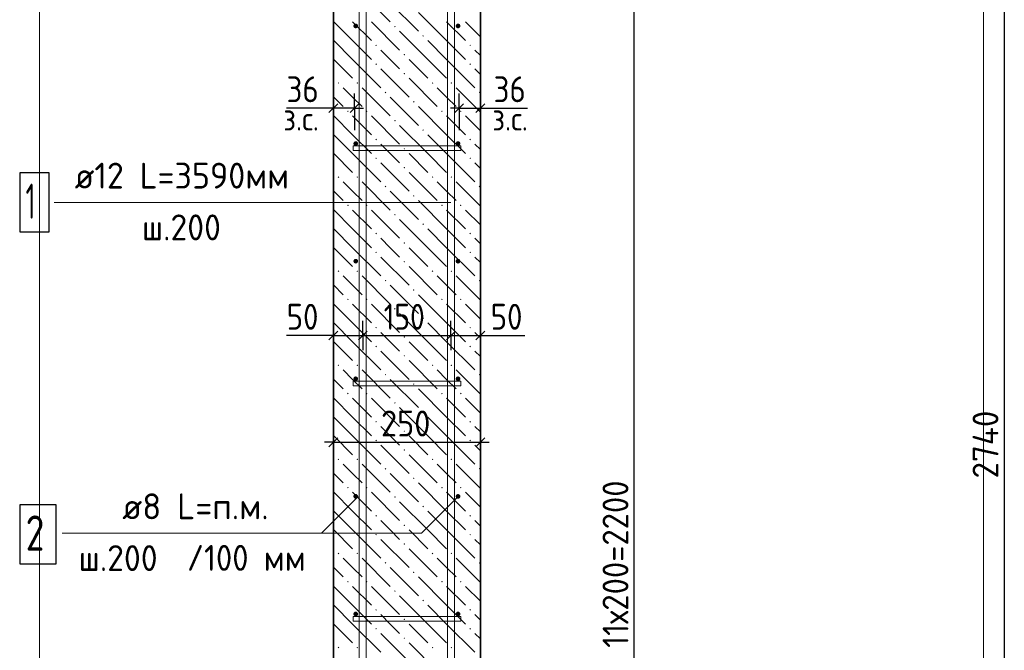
# Model space of a CAD drawing. Header units: millimetres. Extents: x 0 to 50400, y 0 to 35640.
# Tile 11 of 23: x 14985 to 25033, y 19559 to 25993. Entities that reach past the tile are written whole.
import ezdxf

# ---------------------------------------------------------------- set-up
doc = ezdxf.new("R2010")
doc.units = ezdxf.units.MM
doc.linetypes.add('______2', pattern=[324, 240, -84])
for name, color, linetype, lineweight in [('Standard', 7, 'Continuous', 25), ('ЖБ Стена верхний уровень', 7, 'Continuous', 35), ('Позиционная метка линия выноска', 7, 'Continuous', 13), ('Позиционная метка номер позиции', 7, 'Continuous', 13)]:
    doc.layers.add(name, color=color, linetype=linetype, lineweight=lineweight)
doc.layers.add('Размерная выноска', color=7, linetype='Continuous')
for name, color, linetype, true_color in [('Стена фоновая арматура У1', 7, '______2', 0xa0a0a0), ('Стена фоновая арматура Х1', 7, '______2', 0xa0a0a0), ('Стена фоновая затяжка С-обр.', 7, '______2', 0xa0a0a0)]:
    doc.layers.add(name, color=color, linetype=linetype, true_color=true_color)
doc.styles.add('ISOCPEUR', font='txt')

msp = doc.modelspace()

# ---------------------------------------------------------------- hatches: boundary and pattern name
at = {"layer": 'ЖБ Стена верхний уровень', "linetype": 'Continuous', "lineweight": 18, "transparency": 33554687}
for points in [[(18806, 25923), (18814, 25931), (18822, 25923), (18814, 25915)], [(19094, 25827), (19102, 25835), (19110, 25827), (19102, 25819)], [(18614, 25731), (18622, 25739), (18630, 25731), (18622, 25723)], [(19574, 25731), (19582, 25739), (19590, 25731), (19582, 25723)], [(18902, 25635), (18910, 25643), (18918, 25635), (18910, 25627)], [(18614, 25539), (18622, 25547), (18630, 25539), (18622, 25531)], [(19574, 25539), (19582, 25547), (19590, 25539), (19582, 25531)], [(18902, 25443), (18910, 25451), (18918, 25443), (18910, 25435)], [(18230, 25347), (18238, 25355), (18246, 25347), (18238, 25339)], [(18422, 25347), (18430, 25355), (18438, 25347), (18430, 25339)], [(19190, 25347), (19198, 25355), (19206, 25347), (19198, 25339)], [(19382, 25347), (19390, 25355), (19398, 25347), (19390, 25339)], [(18710, 25251), (18718, 25259), (18726, 25251), (18718, 25243)], [(19670, 25251), (19678, 25259), (19686, 25251), (19678, 25243)], [(18998, 25155), (19006, 25163), (19014, 25155), (19006, 25147)], [(18326, 25059), (18334, 25067), (18342, 25059), (18334, 25051)], [(18518, 25059), (18526, 25067), (18534, 25059), (18526, 25051)], [(19286, 25059), (19294, 25067), (19302, 25059), (19294, 25051)], [(19478, 25059), (19486, 25067), (19494, 25059), (19486, 25051)], [(18806, 24963), (18814, 24971), (18822, 24963), (18814, 24955)], [(19094, 24867), (19102, 24875), (19110, 24867), (19102, 24859)], [(18614, 24771), (18622, 24779), (18630, 24771), (18622, 24763)], [(19574, 24771), (19582, 24779), (19590, 24771), (19582, 24763)], [(18902, 24675), (18910, 24683), (18918, 24675), (18910, 24667)], [(18614, 24579), (18622, 24587), (18630, 24579), (18622, 24571)], [(19574, 24579), (19582, 24587), (19590, 24579), (19582, 24571)], [(18902, 24483), (18910, 24491), (18918, 24483), (18910, 24475)], [(18230, 24387), (18238, 24395), (18246, 24387), (18238, 24379)], [(18422, 24387), (18430, 24395), (18438, 24387), (18430, 24379)], [(19190, 24387), (19198, 24395), (19206, 24387), (19198, 24379)], [(19382, 24387), (19390, 24395), (19398, 24387), (19390, 24379)], [(18710, 24291), (18718, 24299), (18726, 24291), (18718, 24283)], [(19670, 24291), (19678, 24299), (19686, 24291), (19678, 24283)], [(18998, 24195), (19006, 24203), (19014, 24195), (19006, 24187)], [(18326, 24099), (18334, 24107), (18342, 24099), (18334, 24091)], [(18518, 24099), (18526, 24107), (18534, 24099), (18526, 24091)], [(19286, 24099), (19294, 24107), (19302, 24099), (19294, 24091)], [(19478, 24099), (19486, 24107), (19494, 24099), (19486, 24091)], [(18806, 24003), (18814, 24011), (18822, 24003), (18814, 23995)], [(18614, 23811), (18622, 23819), (18630, 23811), (18622, 23803)], [(19094, 23907), (19102, 23915), (19110, 23907), (19102, 23899)], [(19574, 23811), (19582, 23819), (19590, 23811), (19582, 23803)], [(18902, 23715), (18910, 23723), (18918, 23715), (18910, 23707)], [(18614, 23619), (18622, 23627), (18630, 23619), (18622, 23611)], [(19574, 23619), (19582, 23627), (19590, 23619), (19582, 23611)], [(18902, 23523), (18910, 23531), (18918, 23523), (18910, 23515)], [(18230, 23427), (18238, 23435), (18246, 23427), (18238, 23419)], [(18422, 23427), (18430, 23435), (18438, 23427), (18430, 23419)], [(19190, 23427), (19198, 23435), (19206, 23427), (19198, 23419)], [(19382, 23427), (19390, 23435), (19398, 23427), (19390, 23419)], [(18710, 23331), (18718, 23339), (18726, 23331), (18718, 23323)], [(19670, 23331), (19678, 23339), (19686, 23331), (19678, 23323)], [(18998, 23235), (19006, 23243), (19014, 23235), (19006, 23227)], [(18326, 23139), (18334, 23147), (18342, 23139), (18334, 23131)], [(18518, 23139), (18526, 23147), (18534, 23139), (18526, 23131)], [(19286, 23139), (19294, 23147), (19302, 23139), (19294, 23131)], [(19478, 23139), (19486, 23147), (19494, 23139), (19486, 23131)], [(18806, 23043), (18814, 23051), (18822, 23043), (18814, 23035)], [(19094, 22947), (19102, 22955), (19110, 22947), (19102, 22939)], [(18614, 22851), (18622, 22859), (18630, 22851), (18622, 22843)], [(19574, 22851), (19582, 22859), (19590, 22851), (19582, 22843)], [(18902, 22755), (18910, 22763), (18918, 22755), (18910, 22747)], [(18614, 22659), (18622, 22667), (18630, 22659), (18622, 22651)], [(19574, 22659), (19582, 22667), (19590, 22659), (19582, 22651)], [(18902, 22563), (18910, 22571), (18918, 22563), (18910, 22555)], [(18230, 22467), (18238, 22475), (18246, 22467), (18238, 22459)], [(18422, 22467), (18430, 22475), (18438, 22467), (18430, 22459)], [(19190, 22467), (19198, 22475), (19206, 22467), (19198, 22459)], [(19382, 22467), (19390, 22475), (19398, 22467), (19390, 22459)], [(18710, 22371), (18718, 22379), (18726, 22371), (18718, 22363)], [(19670, 22371), (19678, 22379), (19686, 22371), (19678, 22363)], [(18998, 22275), (19006, 22283), (19014, 22275), (19006, 22267)], [(18326, 22179), (18334, 22187), (18342, 22179), (18334, 22171)], [(18518, 22179), (18526, 22187), (18534, 22179), (18526, 22171)], [(19286, 22179), (19294, 22187), (19302, 22179), (19294, 22171)], [(19478, 22179), (19486, 22187), (19494, 22179), (19486, 22171)], [(18806, 22083), (18814, 22091), (18822, 22083), (18814, 22075)], [(19094, 21987), (19102, 21995), (19110, 21987), (19102, 21979)], [(18614, 21891), (18622, 21899), (18630, 21891), (18622, 21883)], [(19574, 21891), (19582, 21899), (19590, 21891), (19582, 21883)], [(18614, 21699), (18622, 21707), (18630, 21699), (18622, 21691)], [(18902, 21795), (18910, 21803), (18918, 21795), (18910, 21787)], [(19574, 21699), (19582, 21707), (19590, 21699), (19582, 21691)], [(18902, 21603), (18910, 21611), (18918, 21603), (18910, 21595)], [(18230, 21507), (18238, 21515), (18246, 21507), (18238, 21499)], [(18422, 21507), (18430, 21515), (18438, 21507), (18430, 21499)], [(19190, 21507), (19198, 21515), (19206, 21507), (19198, 21499)], [(19382, 21507), (19390, 21515), (19398, 21507), (19390, 21499)], [(18710, 21411), (18718, 21419), (18726, 21411), (18718, 21403)], [(19670, 21411), (19678, 21419), (19686, 21411), (19678, 21403)], [(18998, 21315), (19006, 21323), (19014, 21315), (19006, 21307)], [(18326, 21219), (18334, 21227), (18342, 21219), (18334, 21211)], [(18518, 21219), (18526, 21227), (18534, 21219), (18526, 21211)], [(19286, 21219), (19294, 21227), (19302, 21219), (19294, 21211)], [(19478, 21219), (19486, 21227), (19494, 21219), (19486, 21211)], [(18806, 21123), (18814, 21131), (18822, 21123), (18814, 21115)], [(19094, 21027), (19102, 21035), (19110, 21027), (19102, 21019)], [(18614, 20931), (18622, 20939), (18630, 20931), (18622, 20923)], [(19574, 20931), (19582, 20939), (19590, 20931), (19582, 20923)], [(18902, 20835), (18910, 20843), (18918, 20835), (18910, 20827)], [(18614, 20739), (18622, 20747), (18630, 20739), (18622, 20731)], [(19574, 20739), (19582, 20747), (19590, 20739), (19582, 20731)], [(18902, 20643), (18910, 20651), (18918, 20643), (18910, 20635)], [(18230, 20547), (18238, 20555), (18246, 20547), (18238, 20539)], [(18422, 20547), (18430, 20555), (18438, 20547), (18430, 20539)], [(19190, 20547), (19198, 20555), (19206, 20547), (19198, 20539)], [(19382, 20547), (19390, 20555), (19398, 20547), (19390, 20539)], [(18710, 20451), (18718, 20459), (18726, 20451), (18718, 20443)], [(19670, 20451), (19678, 20459), (19686, 20451), (19678, 20443)], [(18998, 20355), (19006, 20363), (19014, 20355), (19006, 20347)], [(18326, 20259), (18334, 20267), (18342, 20259), (18334, 20251)], [(18518, 20259), (18526, 20267), (18534, 20259), (18526, 20251)], [(19286, 20259), (19294, 20267), (19302, 20259), (19294, 20251)], [(19478, 20259), (19486, 20267), (19494, 20259), (19486, 20251)], [(18806, 20163), (18814, 20171), (18822, 20163), (18814, 20155)], [(19094, 20067), (19102, 20075), (19110, 20067), (19102, 20059)], [(18614, 19971), (18622, 19979), (18630, 19971), (18622, 19963)], [(19574, 19971), (19582, 19979), (19590, 19971), (19582, 19963)], [(18902, 19875), (18910, 19883), (18918, 19875), (18910, 19867)], [(18614, 19779), (18622, 19787), (18630, 19779), (18622, 19771)], [(19574, 19779), (19582, 19787), (19590, 19779), (19582, 19771)], [(18230, 19587), (18238, 19595), (18246, 19587), (18238, 19579)], [(18422, 19587), (18430, 19595), (18438, 19587), (18430, 19579)], [(18902, 19683), (18910, 19691), (18918, 19683), (18910, 19675)], [(19190, 19587), (19198, 19595), (19206, 19587), (19198, 19579)], [(19382, 19587), (19390, 19595), (19398, 19587), (19390, 19579)]]:
    msp.add_hatch(color=7, dxfattribs=at).paths.add_polyline_path(points, flags=16)
at = {"layer": 'Стена фоновая арматура У1', "linetype": 'Continuous', "lineweight": 13, "transparency": 33554687}
for points in [[(18438, 25929), (18436, 25939), (18431, 25946), (18423, 25952), (18414, 25953), (18405, 25952), (18397, 25946), (18392, 25939), (18390, 25929), (18392, 25920), (18397, 25912), (18405, 25907), (18414, 25905), (18423, 25907), (18431, 25912), (18436, 25920)], [(19482, 25929), (19480, 25939), (19475, 25946), (19467, 25952), (19458, 25953), (19449, 25952), (19441, 25946), (19436, 25939), (19434, 25929), (19436, 25920), (19441, 25912), (19449, 25907), (19458, 25905), (19467, 25907), (19475, 25912), (19480, 25920)], [(18438, 24729), (18436, 24739), (18431, 24746), (18423, 24752), (18414, 24753), (18405, 24752), (18397, 24746), (18392, 24739), (18390, 24729), (18392, 24720), (18397, 24712), (18405, 24707), (18414, 24705), (18423, 24707), (18431, 24712), (18436, 24720)], [(19482, 24729), (19480, 24739), (19475, 24746), (19467, 24752), (19458, 24753), (19449, 24752), (19441, 24746), (19436, 24739), (19434, 24729), (19436, 24720), (19441, 24712), (19449, 24707), (19458, 24705), (19467, 24707), (19475, 24712), (19480, 24720)], [(18438, 23529), (18436, 23539), (18431, 23546), (18423, 23552), (18414, 23553), (18405, 23552), (18397, 23546), (18392, 23539), (18390, 23529), (18392, 23520), (18397, 23512), (18405, 23507), (18414, 23505), (18423, 23507), (18431, 23512), (18436, 23520)], [(19482, 23529), (19480, 23539), (19475, 23546), (19467, 23552), (19458, 23553), (19449, 23552), (19441, 23546), (19436, 23539), (19434, 23529), (19436, 23520), (19441, 23512), (19449, 23507), (19458, 23505), (19467, 23507), (19475, 23512), (19480, 23520)], [(18438, 22329), (18436, 22339), (18431, 22346), (18423, 22352), (18414, 22353), (18405, 22352), (18397, 22346), (18392, 22339), (18390, 22329), (18392, 22320), (18397, 22312), (18405, 22307), (18414, 22305), (18423, 22307), (18431, 22312), (18436, 22320)], [(19482, 22329), (19480, 22339), (19475, 22346), (19467, 22352), (19458, 22353), (19449, 22352), (19441, 22346), (19436, 22339), (19434, 22329), (19436, 22320), (19441, 22312), (19449, 22307), (19458, 22305), (19467, 22307), (19475, 22312), (19480, 22320)], [(18438, 21129), (18436, 21139), (18431, 21146), (18423, 21152), (18414, 21153), (18405, 21152), (18397, 21146), (18392, 21139), (18390, 21129), (18392, 21120), (18397, 21112), (18405, 21107), (18414, 21105), (18423, 21107), (18431, 21112), (18436, 21120)], [(19482, 21129), (19480, 21139), (19475, 21146), (19467, 21152), (19458, 21153), (19449, 21152), (19441, 21146), (19436, 21139), (19434, 21129), (19436, 21120), (19441, 21112), (19449, 21107), (19458, 21105), (19467, 21107), (19475, 21112), (19480, 21120)], [(18438, 19929), (18436, 19939), (18431, 19946), (18423, 19952), (18414, 19953), (18405, 19952), (18397, 19946), (18392, 19939), (18390, 19929), (18392, 19920), (18397, 19912), (18405, 19907), (18414, 19905), (18423, 19907), (18431, 19912), (18436, 19920)], [(19482, 19929), (19480, 19939), (19475, 19946), (19467, 19952), (19458, 19953), (19449, 19952), (19441, 19946), (19436, 19939), (19434, 19929), (19436, 19920), (19441, 19912), (19449, 19907), (19458, 19905), (19467, 19907), (19475, 19912), (19480, 19920)]]:
    msp.add_hatch(color=7, dxfattribs=at).paths.add_polyline_path(points)

# ---------------------------------------------------------------- linework, layer by layer
at = {"layer": 'Standard', "color": 7, "linetype": 'Continuous', "lineweight": -3, "transparency": 33554687}
for p, q in [((25033, 29901), (25033, 13461)), ((18186, 25091), (18186, 25241)), ((18402, 25091), (18402, 25241)), ((19470, 25091), (19470, 25241)), ((19686, 25091), (19686, 25241)), ((18186, 25091), (18096, 25091)), ((18186, 25091), (18186, 24941)), ((18186, 25091), (18186, 25091)), ((18402, 25091), (18186, 25091)), ((18402, 25091), (18402, 24941)), ((18402, 25091), (18402, 24866)), ((18402, 25091), (18492, 25091)), ((19470, 25091), (19380, 25091)), ((19470, 25091), (19470, 24941)), ((19470, 25091), (19470, 24866)), ((19470, 25091), (19686, 25091)), ((19686, 25091), (19686, 24941)), ((19686, 25091), (19686, 25091)), ((19686, 25091), (19776, 25091)), ((18186, 22770), (18186, 22920)), ((18486, 22770), (18486, 22920)), ((19386, 22770), (19386, 22920)), ((19686, 22770), (19686, 22920)), ((18186, 22770), (18096, 22770)), ((18186, 22770), (18186, 22620)), ((18186, 22770), (18486, 22770)), ((18486, 22770), (18486, 22620)), ((18486, 22770), (19386, 22770)), ((19386, 22770), (19386, 22620)), ((19386, 22770), (19686, 22770)), ((19686, 22770), (19686, 22620)), ((19686, 22770), (19776, 22770)), ((18186, 21681), (18186, 21831)), ((19686, 21681), (19686, 21831)), ((18186, 21681), (18096, 21681)), ((18186, 21681), (18186, 21531)), ((18186, 21681), (19686, 21681)), ((19686, 21681), (19686, 21531)), ((19686, 21681), (19776, 21681))]:
    msp.add_line(p, q, dxfattribs=at)
at = {"layer": 'Standard', "color": 7, "linetype": 'Continuous', "lineweight": 25, "transparency": 33554687}
for p, q in [((18231, 25136), (18141, 25046)), ((18447, 25136), (18357, 25046)), ((19425, 25046), (19515, 25136)), ((19641, 25046), (19731, 25136)), ((18141, 22725), (18231, 22815)), ((18441, 22725), (18531, 22815)), ((19341, 22725), (19431, 22815)), ((19641, 22725), (19731, 22815)), ((18141, 21636), (18231, 21726)), ((19641, 21636), (19731, 21726))]:
    msp.add_line(p, q, dxfattribs=at)
at = {"layer": 'Standard', "color": 254, "linetype": 'Continuous', "lineweight": 13, "true_color": 0xc4c4ff, "transparency": 33554687}
msp.add_lwpolyline([(15185, 9792), (24821, 9792), (24821, 32592), (15185, 32592), (15185, 9792)], dxfattribs=at)
at = {"layer": 'Standard', "color": 7, "linetype": 'Continuous', "lineweight": -3, "transparency": 33554687}
msp.add_lwpolyline([(21257, 13941), (21257, 14449), (21257, 14449), (21257, 27129)], dxfattribs=at)
at = {"layer": 'ЖБ Стена верхний уровень', "color": 7, "linetype": 'Continuous', "lineweight": 35, "transparency": 33554687}
for p, q in [((18186, 29901), (18186, 13461)), ((19686, 13461), (19686, 29901))]:
    msp.add_line(p, q, dxfattribs=at)
at = {"layer": 'ЖБ Стена верхний уровень', "color": 9, "linetype": 'Continuous', "lineweight": 18, "true_color": 0xc7c7c7, "transparency": 33554687}
for p, q in [((18478, 26259), (18766, 25971)), ((18766, 26163), (19054, 25875)), ((19342, 25779), (19054, 26067)), ((18382, 25779), (18186, 25975)), ((18382, 25971), (18574, 25779)), ((18574, 25971), (18862, 25683)), ((19342, 25971), (19534, 25779)), ((19534, 25971), (19686, 25819)), ((19150, 25587), (18862, 25875)), ((18190, 25779), (18382, 25587)), ((18382, 25779), (18574, 25587)), ((19150, 25779), (19342, 25587)), ((19342, 25779), (19534, 25587)), ((18766, 25587), (18670, 25683)), ((19686, 25627), (19630, 25683)), ((18190, 25587), (18186, 25591)), ((18190, 25587), (18382, 25395)), ((18382, 25587), (18670, 25299)), ((18862, 25491), (18766, 25587)), ((18958, 25587), (19150, 25395)), ((19150, 25587), (19342, 25395)), ((19342, 25587), (19630, 25299)), ((18670, 25491), (18958, 25203)), ((19630, 25491), (19686, 25435)), ((18186, 25399), (18190, 25395)), ((18958, 25395), (19246, 25107)), ((18382, 25203), (18286, 25299)), ((18478, 25299), (18766, 25011)), ((19342, 25203), (19246, 25299)), ((19438, 25299), (19686, 25051)), ((18186, 25207), (18286, 25107)), ((18478, 25107), (18382, 25203)), ((18766, 25203), (19054, 24915)), ((19438, 25107), (19342, 25203)), ((19342, 24819), (19054, 25107)), ((18382, 24819), (18186, 25015)), ((18382, 25011), (18574, 24819)), ((18574, 25011), (18862, 24723)), ((19342, 25011), (19534, 24819)), ((19534, 25011), (19686, 24859)), ((19150, 24627), (18862, 24915)), ((18190, 24819), (18382, 24627)), ((18382, 24819), (18574, 24627)), ((18766, 24627), (18670, 24723)), ((19150, 24819), (19342, 24627)), ((19342, 24819), (19534, 24627)), ((19686, 24667), (19630, 24723)), ((18190, 24627), (18186, 24631)), ((18190, 24627), (18382, 24435)), ((18382, 24627), (18670, 24339)), ((18862, 24531), (18766, 24627)), ((18958, 24627), (19150, 24435)), ((19150, 24627), (19342, 24435)), ((19342, 24627), (19630, 24339)), ((18670, 24531), (18958, 24243)), ((19630, 24531), (19686, 24475)), ((18186, 24439), (18190, 24435)), ((18958, 24435), (19246, 24147)), ((18382, 24243), (18286, 24339)), ((18478, 24339), (18766, 24051)), ((19342, 24243), (19246, 24339)), ((19438, 24339), (19686, 24091)), ((18186, 24247), (18286, 24147)), ((18478, 24147), (18382, 24243)), ((18766, 24243), (19054, 23955)), ((19438, 24147), (19342, 24243)), ((19342, 23859), (19054, 24147)), ((18382, 23859), (18186, 24055)), ((18382, 24051), (18574, 23859)), ((18574, 24051), (18862, 23763)), ((19342, 24051), (19534, 23859)), ((19534, 24051), (19686, 23899)), ((19150, 23667), (18862, 23955)), ((18190, 23859), (18382, 23667)), ((18382, 23859), (18574, 23667)), ((19150, 23859), (19342, 23667)), ((19342, 23859), (19534, 23667)), ((18766, 23667), (18670, 23763)), ((19686, 23707), (19630, 23763)), ((18190, 23667), (18186, 23671)), ((18190, 23667), (18382, 23475)), ((18382, 23667), (18670, 23379)), ((18862, 23571), (18766, 23667)), ((18958, 23667), (19150, 23475)), ((19150, 23667), (19342, 23475)), ((19342, 23667), (19630, 23379)), ((18670, 23571), (18958, 23283)), ((19630, 23571), (19686, 23515)), ((18186, 23479), (18190, 23475)), ((18958, 23475), (19246, 23187)), ((18382, 23283), (18286, 23379)), ((18478, 23379), (18766, 23091)), ((19342, 23283), (19246, 23379)), ((19438, 23379), (19686, 23131)), ((18186, 23287), (18286, 23187)), ((18478, 23187), (18382, 23283)), ((18766, 23283), (19054, 22995)), ((19438, 23187), (19342, 23283)), ((19342, 22899), (19054, 23187)), ((18382, 22899), (18186, 23095)), ((18382, 23091), (18574, 22899)), ((18574, 23091), (18862, 22803)), ((19342, 23091), (19534, 22899)), ((19534, 23091), (19686, 22939)), ((19150, 22707), (18862, 22995)), ((18190, 22899), (18382, 22707)), ((18382, 22899), (18574, 22707)), ((19150, 22899), (19342, 22707)), ((19342, 22899), (19534, 22707)), ((18190, 22707), (18186, 22711)), ((18766, 22707), (18670, 22803)), ((19686, 22747), (19630, 22803)), ((18190, 22707), (18382, 22515)), ((18382, 22707), (18670, 22419)), ((18670, 22611), (18958, 22323)), ((18862, 22611), (18766, 22707)), ((18958, 22707), (19150, 22515)), ((19150, 22707), (19342, 22515)), ((19342, 22707), (19630, 22419)), ((19630, 22611), (19686, 22555)), ((18186, 22519), (18190, 22515)), ((18958, 22515), (19246, 22227)), ((18382, 22323), (18286, 22419)), ((18478, 22419), (18766, 22131)), ((19342, 22323), (19246, 22419)), ((19438, 22419), (19686, 22171)), ((18186, 22327), (18286, 22227)), ((18478, 22227), (18382, 22323)), ((18766, 22323), (19054, 22035)), ((19438, 22227), (19342, 22323)), ((19342, 21939), (19054, 22227)), ((18382, 21939), (18186, 22135)), ((18382, 22131), (18574, 21939)), ((18574, 22131), (18862, 21843)), ((19342, 22131), (19534, 21939)), ((19534, 22131), (19686, 21979)), ((19150, 21747), (18862, 22035)), ((18190, 21939), (18382, 21747)), ((18382, 21939), (18574, 21747)), ((19150, 21939), (19342, 21747)), ((19342, 21939), (19534, 21747)), ((18766, 21747), (18670, 21843)), ((19686, 21787), (19630, 21843)), ((18190, 21747), (18186, 21751)), ((18190, 21747), (18382, 21555)), ((18382, 21747), (18670, 21459)), ((18862, 21651), (18766, 21747)), ((18958, 21747), (19150, 21555)), ((19150, 21747), (19342, 21555)), ((19342, 21747), (19630, 21459)), ((18670, 21651), (18958, 21363)), ((19630, 21651), (19686, 21595)), ((18186, 21559), (18190, 21555)), ((18958, 21555), (19246, 21267)), ((18382, 21363), (18286, 21459)), ((18478, 21459), (18766, 21171)), ((19342, 21363), (19246, 21459)), ((19438, 21459), (19686, 21211)), ((18186, 21367), (18286, 21267)), ((18478, 21267), (18382, 21363)), ((18766, 21363), (19054, 21075)), ((19438, 21267), (19342, 21363)), ((19342, 20979), (19054, 21267)), ((18382, 20979), (18186, 21175)), ((18382, 21171), (18574, 20979)), ((18574, 21171), (18862, 20883)), ((19342, 21171), (19534, 20979)), ((19534, 21171), (19686, 21019)), ((19150, 20787), (18862, 21075)), ((18190, 20979), (18382, 20787)), ((18382, 20979), (18574, 20787)), ((19150, 20979), (19342, 20787)), ((19342, 20979), (19534, 20787)), ((18766, 20787), (18670, 20883)), ((19686, 20827), (19630, 20883)), ((18190, 20787), (18186, 20791)), ((18190, 20787), (18382, 20595)), ((18382, 20787), (18670, 20499)), ((18862, 20691), (18766, 20787)), ((18958, 20787), (19150, 20595)), ((19150, 20787), (19342, 20595)), ((19342, 20787), (19630, 20499)), ((18670, 20691), (18958, 20403)), ((19630, 20691), (19686, 20635)), ((18186, 20599), (18190, 20595)), ((18382, 20403), (18286, 20499)), ((18478, 20499), (18766, 20211)), ((18958, 20595), (19246, 20307)), ((19342, 20403), (19246, 20499)), ((19438, 20499), (19686, 20251)), ((18186, 20407), (18286, 20307)), ((18478, 20307), (18382, 20403)), ((18766, 20403), (19054, 20115)), ((19438, 20307), (19342, 20403)), ((19342, 20019), (19054, 20307)), ((18382, 20019), (18186, 20215)), ((18382, 20211), (18574, 20019)), ((18574, 20211), (18862, 19923)), ((19342, 20211), (19534, 20019)), ((19534, 20211), (19686, 20059)), ((19150, 19827), (18862, 20115)), ((18190, 20019), (18382, 19827)), ((18382, 20019), (18574, 19827)), ((19150, 20019), (19342, 19827)), ((19342, 20019), (19534, 19827)), ((18766, 19827), (18670, 19923)), ((19686, 19867), (19630, 19923)), ((18190, 19827), (18186, 19831)), ((18190, 19827), (18382, 19635)), ((18382, 19827), (18670, 19539)), ((18862, 19731), (18766, 19827)), ((18958, 19827), (19150, 19635)), ((19150, 19827), (19342, 19635)), ((19342, 19827), (19630, 19539)), ((18670, 19731), (18958, 19443)), ((19630, 19731), (19686, 19675)), ((18186, 19639), (18190, 19635)), ((18958, 19635), (19246, 19347))]:
    msp.add_line(p, q, dxfattribs=at)
at = {"layer": 'Позиционная метка линия выноска', "color": 7, "linetype": 'Continuous', "lineweight": 13, "transparency": 33554687}
msp.add_line((15335, 24129), (19386, 24129), dxfattribs=at)
for points in [[(15419, 20755), (19084, 20755), (19458, 21129)], [(15419, 20755), (18064, 20755), (18438, 21129)]]:
    msp.add_lwpolyline(points, dxfattribs=at)
at = {"layer": 'Размерная выноска', "color": 7, "linetype": 'Continuous', "lineweight": -3, "transparency": 33554687}
for p, q in [((18186, 25091), (17706, 25091)), ((19686, 25091), (20166, 25091)), ((18186, 22770), (17706, 22770)), ((19660, 22770), (20140, 22770))]:
    msp.add_line(p, q, dxfattribs=at)
at = {"layer": 'Стена фоновая арматура У1', "color": 7, "linetype": 'Continuous', "lineweight": 25, "transparency": 33554687}
msp.add_lwpolyline([(14985, 20443), (15357, 20443), (15357, 21043), (14985, 21043), (14985, 20443)], dxfattribs=at)
at = {"layer": 'Стена фоновая арматура Х1', "color": 7, "linetype": 'Continuous', "lineweight": 18, "transparency": 33554687}
for points in [[(18450, 13461), (18450, 30723), (22722, 30723), (22722, 30651), (18522, 30651), (18522, 13461), (18450, 13461)], [(19350, 13461), (19350, 30603), (23742, 30603), (23742, 30531), (19422, 30531), (19422, 13461), (19350, 13461)]]:
    msp.add_lwpolyline(points, dxfattribs=at)
at = {"layer": 'Стена фоновая арматура Х1', "color": 7, "linetype": 'Continuous', "lineweight": 25, "transparency": 33554687}
msp.add_lwpolyline([(14985, 23829), (15285, 23829), (15285, 24429), (14985, 24429), (14985, 23829)], dxfattribs=at)
at = {"layer": 'Стена фоновая затяжка С-обр.', "color": 98, "linetype": 'Continuous', "lineweight": 13, "true_color": 0x005000, "transparency": 33554687}
for points in [[(18387, 24705), (19485, 24705), (19485, 24657), (18387, 24657), (18387, 24705)], [(18387, 22305), (19485, 22305), (19485, 22257), (18387, 22257), (18387, 22305)], [(18387, 19905), (19485, 19905), (19485, 19857), (18387, 19857), (18387, 19905)]]:
    msp.add_lwpolyline(points, dxfattribs=at)

# ---------------------------------------------------------------- texts
at = {"layer": 'Standard', "color": 7, "linetype": 'Continuous', "lineweight": 25, "transparency": 33554687, "char_height": 264, "attachment_point": 7, "style": 'ISOCPEUR'}
for s, insert, width in [('\\W0.87;36', (17708, 25151), 484.73), ('\\W0.87;36', (19821, 25151), 484.73), ('\\W0.87;50', (17709, 22830), 484.71), ('\\W0.83;150', (18699, 22830), 610.3), ('\\W0.87;50', (19791, 22830), 484.71), ('\\W0.91;250', (18672, 21741), 674.39)]:
    msp.add_mtext(s, dxfattribs=dict(at, insert=insert, width=width))
at = {"layer": 'Standard', "color": 7, "linetype": 'Continuous', "lineweight": 18, "transparency": 33554687, "char_height": 240, "width": 551.93, "attachment_point": 7, "style": 'ISOCPEUR'}
for insert in [(17675, 24862), (19808, 24862)]:
    msp.add_mtext('\\W0.90;з.с.', dxfattribs=dict(at, insert=insert))
at = {"layer": 'Standard', "color": 7, "linetype": 'Continuous', "lineweight": 25, "transparency": 33554687, "char_height": 264, "attachment_point": 7, "rotation": 90, "style": 'ISOCPEUR'}
for s, insert, width in [('\\W0.93;2740', (24973, 21312), 888.46), ('\\W0.92;11х200=2200', (21197, 19585), 2047.77)]:
    msp.add_mtext(s, dxfattribs=dict(at, insert=insert, width=width))
at = {"layer": 'Позиционная метка номер позиции', "color": 7, "linetype": 'Continuous', "lineweight": 25, "transparency": 33554687, "insert": (16691, 20370), "char_height": 264, "width": 1388.4, "attachment_point": 7, "style": 'ISOCPEUR'}
msp.add_mtext('\\W0.92;/100 мм', dxfattribs=at)
at = {"layer": 'Стена фоновая арматура У1', "color": 7, "linetype": 'Continuous', "lineweight": 13, "transparency": 33554687, "attachment_point": 7, "style": 'ISOCPEUR'}
for s, insert, char_height, width in [('\\W0.97;ø8 L=п.м. ', (16031, 20896), 264, 1790.25), ('\\W0.78;2', (15045, 20575), 360, 391.69), ('\\W0.95;ш.200 ', (15586, 20368), 264, 1154.56)]:
    msp.add_mtext(s, dxfattribs=dict(at, insert=insert, char_height=char_height, width=width))
at = {"layer": 'Стена фоновая арматура Х1', "color": 7, "linetype": 'Continuous', "lineweight": 13, "transparency": 33554687, "attachment_point": 7, "style": 'ISOCPEUR'}
for s, insert, char_height, width in [('\\W0.96;ø12 L=3590мм ', (15545, 24270), 264, 2527.6), ('\\W0.56;1', (15045, 23961), 360, 280.01), ('\\W0.95;ш.200 ', (16232, 23742), 264, 1154.55)]:
    msp.add_mtext(s, dxfattribs=dict(at, insert=insert, char_height=char_height, width=width))

doc.saveas('drawing.dxf')
